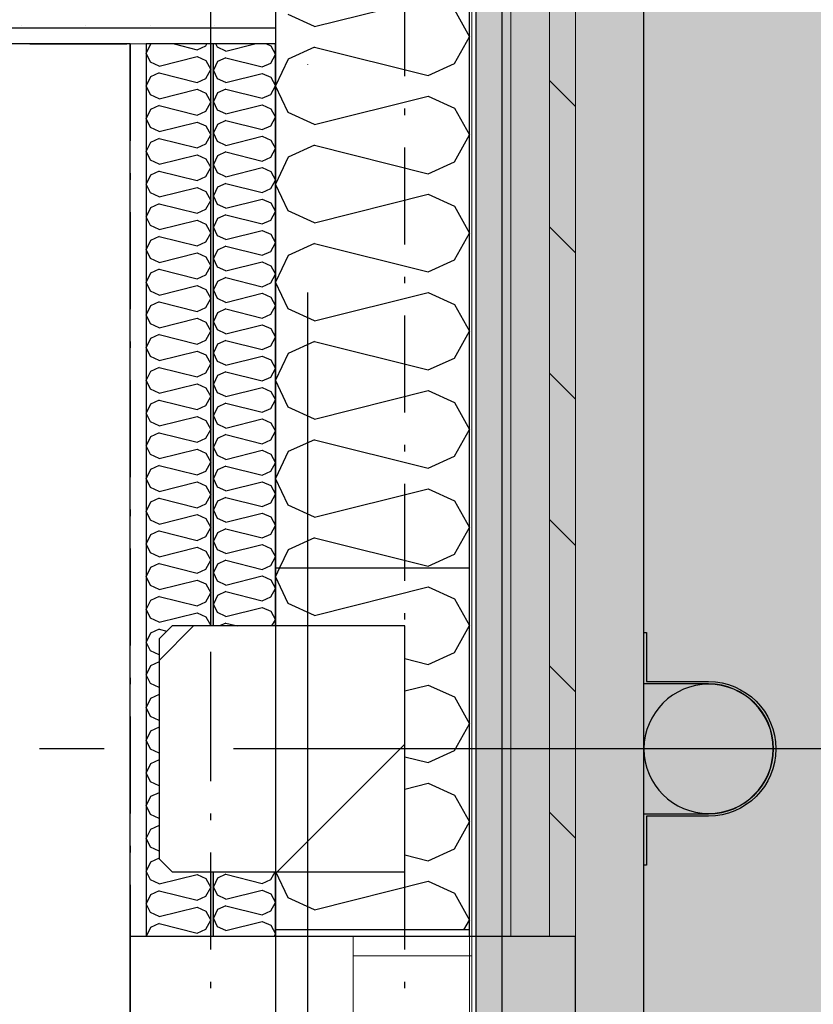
# Model space of a CAD drawing. Header units: millimetres. Extents: x -173281 to 144469, y -85977 to 83288.
# Tile 168 of 256: x -61676 to -61062, y -35614 to -34853. Entities that reach past the tile are written whole.
import ezdxf
from ezdxf.enums import TextEntityAlignment as Align

# ---------------------------------------------------------------- set-up
doc = ezdxf.new("R2010")
doc.units = ezdxf.units.MM
doc.header["$LTSCALE"] = 0.5
doc.header["$MEASUREMENT"] = 0
for name, pattern in [('Akselinje', [1500, 1000, -200, 100, -200]), ('Over snittplan', [260, 150, -50, 10, -50]), ('PLINE', [0]), ('Prikk & stiplet', [1340.555525, 705.555534, -352.777767, 0, -282.222223])]:
    doc.linetypes.add(name, pattern=pattern)
for name, color, linetype in [('222- Søyler', 7, 'Continuous'), ('222- Søyler  (Skravur)', 7, 'Continuous'), ('223- Bjelker', 7, 'Continuous'), ('232- Ikke-bærende yttervegger', 7, 'Continuous'), ('232- Ikke-bærende yttervegger (Skravur)', 7, 'Continuous'), ('232- Ikke-bærende yttervegger (Skravur)(Nye konstruksjoner)', 7, 'Continuous'), ('232- Ikke-bærende yttervegger(Nye konstruksjoner)', 7, 'Continuous'), ('235- Utvendig kledning og overflate (Skravur)(Nye konstruksjoner)', 7, 'Continuous'), ('24-- Innervegger (Skravur)(Nye konstruksjoner)', 7, 'Continuous'), ('24-- Innervegger(Nye konstruksjoner)', 7, 'Continuous'), ('244- Vinduer_ dører_ foldevegger(Nye konstruksjoner)', 7, 'Continuous'), ('252- Gulv på grunn_ bunnplate', 7, 'Continuous'), ('256- Faste himlinger og overflatebehandling(Nye konstruksjoner)', 7, 'Continuous'), ('265- Gesimser_ takrenner og nedløp(Nye konstruksjoner)', 7, 'Continuous'), ('82-- Modullinjer', 7, 'Continuous'), ('862- M___Nettoareal(Nye konstruksjoner)', 7, 'Continuous'), ('862- M___Nettoareal(Polylinje)(Nye konstruksjoner)', 7, 'Continuous'), ('862- M___Nettoareal(Tekst)(Nye konstruksjoner)', 7, 'Continuous')]:
    doc.layers.add(name, color=color, linetype=linetype)
for name, color, linetype, lineweight in [('234- Vinduer_ dører_ porter(Nye konstruksjoner)', 7, 'Continuous', 0), ('235- Utvendig kledning og overflate(Nye konstruksjoner)', 7, 'Continuous', 0), ('236- Innvendig kledning og overflate(Nye konstruksjoner)', 7, 'Continuous', 0)]:
    doc.layers.add(name, color=color, linetype=linetype, lineweight=lineweight)
doc.styles.add('GENERATED_STYLE_1', font='arial.ttf')
doc.styles.add('GENERATED_STYLE_2', font='arial.ttf')
pattern_1 = [(180, (0, 0), (0, 86.60254), [0, -50]), (180, (-25, -43.3), (0, 86.60254), [0, -50])]

# ---------------------------------------------------------------- blocks, each defined once
blk = doc.blocks.new('Kontor__A-130_13', base_point=(-62324.32, -35418.94))
at = {"layer": '862- M___Nettoareal(Polylinje)(Nye konstruksjoner)', "linetype": 'PLINE', "flags": 128}
blk.add_lwpolyline([(-65073.16, -34871.93), (-65073.16, -36891.93), (-61590.66, -36891.93), (-61590.66, -34871.93)], close=True, dxfattribs=at)
at = {"layer": '862- M___Nettoareal(Tekst)(Nye konstruksjoner)', "style": 'GENERATED_STYLE_1'}
for tag, height, p in [('DUMMY_863', 150, (-64095.28, -35676.96)), ('DUMMY_862', 150, (-64331, -35997.19)), ('zoneNameLine2', 150, (-64095.28, -36694.72)), ('ROOM_NAME', 150, (-64331, -36694.72)), ('DUMMY_861', 100, (-64488.14, -36294.48)), ('ROOM_NUMBER', 100, (-64488.14, -36683.29)), ('DUMMY_864', 100, (-63859.57, -36660.44))]:
    blk.add_attdef(tag, text='', height=height, rotation=90, dxfattribs=at).set_placement(p, align=Align.TOP_LEFT)
blk = doc.blocks.new('*X408')
at = {"layer": '232- Ikke-bærende yttervegger (Skravur)', "linetype": 'PLINE'}
for p, q in [((-61474.94, -35276.93), (-61478.16, -35283.72)), ((-61468.35, -35304.45), (-61478.16, -35283.72)), ((-61448.03, -35313.69), (-61360.04, -35291.69)), ((-61360.04, -35291.69), (-61339.72, -35300.94)), ((-61448.03, -35313.69), (-61468.35, -35304.45)), ((-61339.72, -35300.94), (-61328.16, -35321.66)), ((-61339.72, -35342.39), (-61328.16, -35321.66)), ((-61360.04, -35351.63), (-61339.72, -35342.39)), ((-61378.16, -35347.1), (-61360.04, -35351.63)), ((-61378.16, -35372.1), (-61360.04, -35367.57)), ((-61360.04, -35367.57), (-61339.72, -35376.82)), ((-61339.72, -35376.82), (-61328.16, -35397.54)), ((-61339.72, -35418.26), (-61328.16, -35397.54)), ((-61360.04, -35427.51), (-61339.72, -35418.26)), ((-61378.16, -35422.98), (-61360.04, -35427.51)), ((-61378.16, -35447.98), (-61360.04, -35443.45)), ((-61360.04, -35443.45), (-61339.72, -35452.7)), ((-61339.72, -35452.7), (-61328.16, -35473.42)), ((-61339.72, -35494.14), (-61328.16, -35473.42)), ((-61360.04, -35503.39), (-61339.72, -35494.14)), ((-61378.16, -35498.86), (-61360.04, -35503.39)), ((-61468.35, -35532.08), (-61477.89, -35511.93)), ((-61448.03, -35541.33), (-61360.04, -35519.33)), ((-61360.04, -35519.33), (-61339.72, -35528.58)), ((-61448.03, -35541.33), (-61468.35, -35532.08)), ((-61339.72, -35528.58), (-61328.16, -35549.3)), ((-61332.42, -35556.93), (-61328.16, -35549.3))]:
    blk.add_line(p, q, dxfattribs=at)
blk = doc.blocks.new('Vindu[46]')
at = {"layer": '234- Vinduer_ dører_ porter(Nye konstruksjoner)', "linetype": 'PLINE'}
for p, q in [((-61478.16, -36781.93), (-61478.16, -35561.93)), ((-61418.16, -35561.93), (-61418.16, -35576.93)), ((-61328.16, -36781.93), (-61328.16, -35561.93)), ((-61326.16, -35576.93), (-61326.16, -35561.93)), ((-61418.16, -35576.93), (-61418.16, -35632.93)), ((-61418.16, -35576.93), (-61326.16, -35576.93)), ((-61326.16, -35632.93), (-61326.16, -35576.93))]:
    blk.add_line(p, q, dxfattribs=at)
at = {"layer": '244- Vinduer_ dører_ foldevegger(Nye konstruksjoner)', "linetype": 'PLINE'}
for p, q in [((-61328.16, -35561.93), (-61328.16, -35554.93)), ((-61328.16, -35561.93), (-61328.16, -35554.93)), ((-61418.16, -35561.93), (-61478.16, -35561.93)), ((-61328.16, -35561.93), (-61418.16, -35561.93)), ((-61328.16, -35561.93), (-61418.16, -35561.93))]:
    blk.add_line(p, q, dxfattribs=at)
blk = doc.blocks.new('*X775')
at = {"layer": '232- Ikke-bærende yttervegger (Skravur)(Nye konstruksjoner)', "linetype": 'PLINE'}
for p, q in [((-61523.02, -34874.54), (-61524.26, -34871.93)), ((-61516.52, -34877.5), (-61494.24, -34871.93)), ((-61485.13, -34871.93), (-61481.86, -34873.42)), ((-61516.52, -34877.5), (-61523.02, -34874.54)), ((-61481.86, -34873.42), (-61478.16, -34880.05)), ((-61523.02, -34885.56), (-61526.16, -34892.19)), ((-61516.52, -34882.6), (-61523.02, -34885.56)), ((-61516.52, -34882.6), (-61488.36, -34889.64)), ((-61488.36, -34889.64), (-61481.86, -34886.68)), ((-61481.86, -34886.68), (-61478.16, -34880.05)), ((-61523.02, -34898.82), (-61526.16, -34892.19)), ((-61516.52, -34901.78), (-61488.36, -34894.74)), ((-61488.36, -34894.74), (-61481.86, -34897.7)), ((-61516.52, -34901.78), (-61523.02, -34898.82)), ((-61481.86, -34897.7), (-61478.16, -34904.33)), ((-61523.02, -34909.84), (-61526.16, -34916.47)), ((-61516.52, -34906.88), (-61523.02, -34909.84)), ((-61516.52, -34906.88), (-61488.36, -34913.92)), ((-61481.86, -34910.96), (-61478.16, -34904.33)), ((-61523.02, -34923.1), (-61526.16, -34916.47)), ((-61488.36, -34913.92), (-61481.86, -34910.96)), ((-61516.52, -34926.06), (-61523.02, -34923.1)), ((-61516.52, -34926.06), (-61488.36, -34919.02)), ((-61488.36, -34919.02), (-61481.86, -34921.98)), ((-61481.86, -34921.98), (-61478.16, -34928.61)), ((-61516.52, -34931.16), (-61523.02, -34934.12)), ((-61516.52, -34931.16), (-61488.36, -34938.2)), ((-61481.86, -34935.24), (-61478.16, -34928.61)), ((-61523.02, -34934.12), (-61526.16, -34940.75)), ((-61523.02, -34947.38), (-61526.16, -34940.75)), ((-61488.36, -34938.2), (-61481.86, -34935.24)), ((-61516.52, -34950.34), (-61523.02, -34947.38)), ((-61516.52, -34950.34), (-61488.36, -34943.3)), ((-61488.36, -34943.3), (-61481.86, -34946.26)), ((-61481.86, -34946.26), (-61478.16, -34952.89)), ((-61516.52, -34955.44), (-61523.02, -34958.4)), ((-61516.52, -34955.44), (-61488.36, -34962.48)), ((-61481.86, -34959.52), (-61478.16, -34952.89)), ((-61523.02, -34958.4), (-61526.16, -34965.03)), ((-61488.36, -34962.48), (-61481.86, -34959.52)), ((-61523.02, -34971.66), (-61526.16, -34965.03)), ((-61516.52, -34974.62), (-61488.36, -34967.58)), ((-61488.36, -34967.58), (-61481.86, -34970.54)), ((-61481.86, -34970.54), (-61478.16, -34977.17)), ((-61516.52, -34974.62), (-61523.02, -34971.66)), ((-61481.86, -34983.8), (-61478.16, -34977.17)), ((-61523.02, -34982.68), (-61526.16, -34989.31)), ((-61516.52, -34979.72), (-61523.02, -34982.68)), ((-61516.52, -34979.72), (-61488.36, -34986.76)), ((-61488.36, -34986.76), (-61481.86, -34983.8)), ((-61523.02, -34995.94), (-61526.16, -34989.31)), ((-61516.52, -34998.9), (-61488.36, -34991.86)), ((-61488.36, -34991.86), (-61481.86, -34994.82)), ((-61516.52, -34998.9), (-61523.02, -34995.94)), ((-61481.86, -34994.82), (-61478.16, -35001.45)), ((-61481.86, -35008.09), (-61478.16, -35001.45)), ((-61523.02, -35006.96), (-61526.16, -35013.59)), ((-61516.52, -35004), (-61523.02, -35006.96)), ((-61516.52, -35004), (-61488.36, -35011.04)), ((-61488.36, -35011.04), (-61481.86, -35008.09)), ((-61523.02, -35020.23), (-61526.16, -35013.59)), ((-61516.52, -35023.18), (-61488.36, -35016.15)), ((-61488.36, -35016.15), (-61481.86, -35019.1)), ((-61516.52, -35023.18), (-61523.02, -35020.23)), ((-61481.86, -35019.1), (-61478.16, -35025.74)), ((-61523.02, -35031.25), (-61526.16, -35037.88)), ((-61516.52, -35028.29), (-61523.02, -35031.25)), ((-61516.52, -35028.29), (-61488.36, -35035.33)), ((-61481.86, -35032.37), (-61478.16, -35025.74)), ((-61523.02, -35044.51), (-61526.16, -35037.88)), ((-61488.36, -35035.33), (-61481.86, -35032.37)), ((-61516.52, -35047.47), (-61523.02, -35044.51)), ((-61516.52, -35047.47), (-61488.36, -35040.43)), ((-61488.36, -35040.43), (-61481.86, -35043.39)), ((-61481.86, -35043.39), (-61478.16, -35050.02)), ((-61516.52, -35052.57), (-61523.02, -35055.53)), ((-61516.52, -35052.57), (-61488.36, -35059.61)), ((-61481.86, -35056.65), (-61478.16, -35050.02)), ((-61523.02, -35055.53), (-61526.16, -35062.16)), ((-61523.02, -35068.79), (-61526.16, -35062.16)), ((-61488.36, -35059.61), (-61481.86, -35056.65)), ((-61516.52, -35071.75), (-61523.02, -35068.79)), ((-61516.52, -35071.75), (-61488.36, -35064.71)), ((-61488.36, -35064.71), (-61481.86, -35067.67)), ((-61481.86, -35067.67), (-61478.16, -35074.3)), ((-61516.52, -35076.85), (-61523.02, -35079.81)), ((-61516.52, -35076.85), (-61488.36, -35083.89)), ((-61481.86, -35080.93), (-61478.16, -35074.3)), ((-61523.02, -35079.81), (-61526.16, -35086.44)), ((-61488.36, -35083.89), (-61481.86, -35080.93)), ((-61523.02, -35093.07), (-61526.16, -35086.44)), ((-61516.52, -35096.03), (-61488.36, -35088.99)), ((-61488.36, -35088.99), (-61481.86, -35091.95)), ((-61481.86, -35091.95), (-61478.16, -35098.58)), ((-61516.52, -35096.03), (-61523.02, -35093.07)), ((-61481.86, -35105.21), (-61478.16, -35098.58)), ((-61523.02, -35104.09), (-61526.16, -35110.72)), ((-61516.52, -35101.13), (-61523.02, -35104.09)), ((-61516.52, -35101.13), (-61488.36, -35108.17)), ((-61488.36, -35108.17), (-61481.86, -35105.21)), ((-61523.02, -35117.35), (-61526.16, -35110.72)), ((-61516.52, -35120.31), (-61488.36, -35113.27)), ((-61488.36, -35113.27), (-61481.86, -35116.23)), ((-61516.52, -35120.31), (-61523.02, -35117.35)), ((-61481.86, -35116.23), (-61478.16, -35122.86)), ((-61481.86, -35129.49), (-61478.16, -35122.86)), ((-61523.02, -35128.37), (-61526.16, -35135)), ((-61516.52, -35125.41), (-61523.02, -35128.37)), ((-61516.52, -35125.41), (-61488.36, -35132.45)), ((-61488.36, -35132.45), (-61481.86, -35129.49)), ((-61523.02, -35141.63), (-61526.16, -35135)), ((-61516.52, -35144.59), (-61488.36, -35137.55)), ((-61488.36, -35137.55), (-61481.86, -35140.51)), ((-61516.52, -35144.59), (-61523.02, -35141.63)), ((-61481.86, -35140.51), (-61478.16, -35147.14)), ((-61523.02, -35152.65), (-61526.16, -35159.28)), ((-61516.52, -35149.69), (-61523.02, -35152.65)), ((-61516.52, -35149.69), (-61488.36, -35156.73)), ((-61488.36, -35156.73), (-61481.86, -35153.77)), ((-61481.86, -35153.77), (-61478.16, -35147.14)), ((-61523.02, -35165.91), (-61526.16, -35159.28)), ((-61516.52, -35168.87), (-61523.02, -35165.91)), ((-61516.52, -35168.87), (-61488.36, -35161.83)), ((-61488.36, -35161.83), (-61481.86, -35164.79)), ((-61481.86, -35164.79), (-61478.16, -35171.42)), ((-61516.52, -35173.97), (-61523.02, -35176.93)), ((-61516.52, -35173.97), (-61488.36, -35181.01)), ((-61481.86, -35178.05), (-61478.16, -35171.42)), ((-61523.02, -35176.93), (-61526.16, -35183.56)), ((-61523.02, -35190.19), (-61526.16, -35183.56)), ((-61488.36, -35181.01), (-61481.86, -35178.05)), ((-61516.52, -35193.15), (-61523.02, -35190.19)), ((-61516.52, -35193.15), (-61488.36, -35186.11)), ((-61488.36, -35186.11), (-61481.86, -35189.07)), ((-61481.86, -35189.07), (-61478.16, -35195.7)), ((-61516.52, -35198.26), (-61523.02, -35201.21)), ((-61516.52, -35198.26), (-61488.36, -35205.29)), ((-61481.86, -35202.34), (-61478.16, -35195.7)), ((-61523.02, -35201.21), (-61526.16, -35207.85)), ((-61488.36, -35205.29), (-61481.86, -35202.34)), ((-61523.02, -35214.48), (-61526.16, -35207.85)), ((-61516.52, -35217.43), (-61523.02, -35214.48)), ((-61516.52, -35217.43), (-61488.36, -35210.4)), ((-61488.36, -35210.4), (-61481.86, -35213.35)), ((-61481.86, -35213.35), (-61478.16, -35219.99)), ((-61481.86, -35226.62), (-61478.16, -35219.99)), ((-61523.02, -35225.5), (-61526.16, -35232.13)), ((-61516.52, -35222.54), (-61523.02, -35225.5)), ((-61516.52, -35222.54), (-61488.36, -35229.58)), ((-61488.36, -35229.58), (-61481.86, -35226.62)), ((-61523.02, -35238.76), (-61526.16, -35232.13)), ((-61516.52, -35241.72), (-61488.36, -35234.68)), ((-61488.36, -35234.68), (-61481.86, -35237.64)), ((-61481.86, -35237.64), (-61478.16, -35244.27)), ((-61516.52, -35241.72), (-61523.02, -35238.76)), ((-61481.86, -35250.9), (-61478.16, -35244.27)), ((-61523.02, -35249.78), (-61526.16, -35256.41)), ((-61516.52, -35246.82), (-61523.02, -35249.78)), ((-61516.52, -35246.82), (-61488.36, -35253.86)), ((-61488.36, -35253.86), (-61481.86, -35250.9)), ((-61523.02, -35263.04), (-61526.16, -35256.41)), ((-61516.52, -35266), (-61488.36, -35258.96)), ((-61488.36, -35258.96), (-61481.86, -35261.92)), ((-61516.52, -35266), (-61523.02, -35263.04)), ((-61481.86, -35261.92), (-61478.16, -35268.55)), ((-61523.02, -35274.06), (-61526.16, -35280.69)), ((-61516.52, -35271.1), (-61523.02, -35274.06)), ((-61516.52, -35271.1), (-61488.36, -35278.14)), ((-61488.36, -35278.14), (-61481.86, -35275.18)), ((-61481.86, -35275.18), (-61478.16, -35268.55)), ((-61523.02, -35287.32), (-61526.16, -35280.69)), ((-61516.52, -35290.28), (-61488.36, -35283.24)), ((-61488.36, -35283.24), (-61481.86, -35286.2)), ((-61516.52, -35290.28), (-61523.02, -35287.32)), ((-61481.86, -35286.2), (-61478.16, -35292.83)), ((-61523.02, -35298.34), (-61526.16, -35304.97)), ((-61516.52, -35295.38), (-61523.02, -35298.34)), ((-61516.52, -35295.38), (-61488.36, -35302.42)), ((-61481.86, -35299.46), (-61478.16, -35292.83)), ((-61523.02, -35311.6), (-61526.16, -35304.97)), ((-61488.36, -35302.42), (-61481.86, -35299.46)), ((-61516.52, -35314.56), (-61523.02, -35311.6)), ((-61516.52, -35314.56), (-61488.36, -35307.52)), ((-61488.36, -35307.52), (-61481.86, -35310.48)), ((-61481.86, -35310.48), (-61478.16, -35317.11)), ((-61516.52, -35319.66), (-61521.5, -35321.93)), ((-61516.52, -35319.66), (-61507.45, -35321.93)), ((-61480.85, -35321.93), (-61478.16, -35317.11))]:
    blk.add_line(p, q, dxfattribs=at)
blk = doc.blocks.new('*X776')
at = {"layer": '232- Ikke-bærende yttervegger (Skravur)(Nye konstruksjoner)', "linetype": 'PLINE'}
for p, q in [((-61523.02, -35516.87), (-61526.16, -35523.5)), ((-61516.52, -35513.91), (-61523.02, -35516.87)), ((-61516.52, -35513.91), (-61488.36, -35520.95)), ((-61488.36, -35520.95), (-61481.86, -35517.99)), ((-61481.86, -35517.99), (-61478.48, -35511.93)), ((-61523.02, -35530.13), (-61526.16, -35523.5)), ((-61516.52, -35533.09), (-61488.36, -35526.05)), ((-61488.36, -35526.05), (-61481.86, -35529.01)), ((-61516.52, -35533.09), (-61523.02, -35530.13)), ((-61481.86, -35529.01), (-61478.16, -35535.64)), ((-61523.02, -35541.15), (-61526.16, -35547.78)), ((-61516.52, -35538.19), (-61523.02, -35541.15)), ((-61516.52, -35538.19), (-61488.36, -35545.23)), ((-61481.86, -35542.27), (-61478.16, -35535.64)), ((-61523.02, -35554.41), (-61526.16, -35547.78)), ((-61488.36, -35545.23), (-61481.86, -35542.27)), ((-61516.52, -35557.37), (-61523.02, -35554.41)), ((-61516.52, -35557.37), (-61488.36, -35550.33)), ((-61488.36, -35550.33), (-61481.86, -35553.29)), ((-61481.86, -35553.29), (-61478.16, -35559.92)), ((-61479.28, -35561.93), (-61478.16, -35559.92))]:
    blk.add_line(p, q, dxfattribs=at)
blk = doc.blocks.new('*X778')
at = {"layer": '232- Ikke-bærende yttervegger (Skravur)(Nye konstruksjoner)', "linetype": 'PLINE'}
for p, q in [((-61574.89, -34872.13), (-61578.16, -34879.04)), ((-61574.45, -34871.93), (-61574.89, -34872.13)), ((-61556.59, -34871.93), (-61538.79, -34876.38)), ((-61532.01, -34873.3), (-61531.25, -34871.93)), ((-61574.89, -34885.94), (-61578.16, -34879.04)), ((-61538.79, -34876.38), (-61532.01, -34873.3)), ((-61568.12, -34889.03), (-61574.89, -34885.94)), ((-61568.12, -34889.03), (-61538.79, -34881.69)), ((-61538.79, -34881.69), (-61532.01, -34884.78)), ((-61532.01, -34884.78), (-61528.16, -34891.68)), ((-61568.12, -34894.34), (-61574.89, -34897.42)), ((-61568.12, -34894.34), (-61538.79, -34901.67)), ((-61532.01, -34898.59), (-61528.16, -34891.68)), ((-61574.89, -34897.42), (-61578.16, -34904.33)), ((-61538.79, -34901.67), (-61532.01, -34898.59)), ((-61574.89, -34911.24), (-61578.16, -34904.33)), ((-61568.12, -34914.32), (-61538.79, -34906.99)), ((-61538.79, -34906.99), (-61532.01, -34910.07)), ((-61532.01, -34910.07), (-61528.16, -34916.98)), ((-61568.12, -34914.32), (-61574.89, -34911.24)), ((-61532.01, -34923.88), (-61528.16, -34916.98)), ((-61574.89, -34922.71), (-61578.16, -34929.62)), ((-61568.12, -34919.63), (-61574.89, -34922.71)), ((-61568.12, -34919.63), (-61538.79, -34926.97)), ((-61538.79, -34926.97), (-61532.01, -34923.88)), ((-61574.89, -34936.53), (-61578.16, -34929.62)), ((-61568.12, -34939.61), (-61538.79, -34932.28)), ((-61538.79, -34932.28), (-61532.01, -34935.36)), ((-61568.12, -34939.61), (-61574.89, -34936.53)), ((-61532.01, -34935.36), (-61528.16, -34942.27)), ((-61574.89, -34948.01), (-61578.16, -34954.92)), ((-61568.12, -34944.93), (-61574.89, -34948.01)), ((-61568.12, -34944.93), (-61538.79, -34952.26)), ((-61532.01, -34949.18), (-61528.16, -34942.27)), ((-61574.89, -34961.82), (-61578.16, -34954.92)), ((-61538.79, -34952.26), (-61532.01, -34949.18)), ((-61568.12, -34964.9), (-61574.89, -34961.82)), ((-61568.12, -34964.9), (-61538.79, -34957.57)), ((-61538.79, -34957.57), (-61532.01, -34960.65)), ((-61532.01, -34960.65), (-61528.16, -34967.56)), ((-61568.12, -34970.22), (-61574.89, -34973.3)), ((-61568.12, -34970.22), (-61538.79, -34977.55)), ((-61532.01, -34974.47), (-61528.16, -34967.56)), ((-61574.89, -34973.3), (-61578.16, -34980.21)), ((-61538.79, -34977.55), (-61532.01, -34974.47)), ((-61574.89, -34987.12), (-61578.16, -34980.21)), ((-61568.12, -34990.2), (-61538.79, -34982.87)), ((-61538.79, -34982.87), (-61532.01, -34985.95)), ((-61532.01, -34985.95), (-61528.16, -34992.85)), ((-61568.12, -34990.2), (-61574.89, -34987.12)), ((-61532.01, -34999.76), (-61528.16, -34992.85)), ((-61574.89, -34998.59), (-61578.16, -35005.5)), ((-61568.12, -34995.51), (-61574.89, -34998.59)), ((-61568.12, -34995.51), (-61538.79, -35002.84)), ((-61538.79, -35002.84), (-61532.01, -34999.76)), ((-61574.89, -35012.41), (-61578.16, -35005.5)), ((-61568.12, -35015.49), (-61538.79, -35008.16)), ((-61538.79, -35008.16), (-61532.01, -35011.24)), ((-61568.12, -35015.49), (-61574.89, -35012.41)), ((-61532.01, -35011.24), (-61528.16, -35018.15)), ((-61574.89, -35023.89), (-61578.16, -35030.79)), ((-61568.12, -35020.8), (-61574.89, -35023.89)), ((-61568.12, -35020.8), (-61538.79, -35028.14)), ((-61532.01, -35025.05), (-61528.16, -35018.15)), ((-61574.89, -35037.7), (-61578.16, -35030.79)), ((-61538.79, -35028.14), (-61532.01, -35025.05)), ((-61568.12, -35040.78), (-61574.89, -35037.7)), ((-61568.12, -35040.78), (-61538.79, -35033.45)), ((-61538.79, -35033.45), (-61532.01, -35036.53)), ((-61532.01, -35036.53), (-61528.16, -35043.44)), ((-61568.12, -35046.1), (-61574.89, -35049.18)), ((-61568.12, -35046.1), (-61538.79, -35053.43)), ((-61532.01, -35050.35), (-61528.16, -35043.44)), ((-61574.89, -35049.18), (-61578.16, -35056.09)), ((-61538.79, -35053.43), (-61532.01, -35050.35)), ((-61574.89, -35062.99), (-61578.16, -35056.09)), ((-61568.12, -35066.08), (-61538.79, -35058.74)), ((-61538.79, -35058.74), (-61532.01, -35061.83)), ((-61532.01, -35061.83), (-61528.16, -35068.73)), ((-61568.12, -35066.08), (-61574.89, -35062.99)), ((-61532.01, -35075.64), (-61528.16, -35068.73)), ((-61574.89, -35074.47), (-61578.16, -35081.38)), ((-61568.12, -35071.39), (-61574.89, -35074.47)), ((-61568.12, -35071.39), (-61538.79, -35078.72)), ((-61538.79, -35078.72), (-61532.01, -35075.64)), ((-61574.89, -35088.29), (-61578.16, -35081.38)), ((-61568.12, -35091.37), (-61538.79, -35084.04)), ((-61538.79, -35084.04), (-61532.01, -35087.12)), ((-61568.12, -35091.37), (-61574.89, -35088.29)), ((-61532.01, -35087.12), (-61528.16, -35094.03)), ((-61574.89, -35099.77), (-61578.16, -35106.67)), ((-61568.12, -35096.68), (-61574.89, -35099.77)), ((-61568.12, -35096.68), (-61538.79, -35104.02)), ((-61532.01, -35100.93), (-61528.16, -35094.03)), ((-61574.89, -35113.58), (-61578.16, -35106.67)), ((-61538.79, -35104.02), (-61532.01, -35100.93)), ((-61568.12, -35116.66), (-61574.89, -35113.58)), ((-61568.12, -35116.66), (-61538.79, -35109.33)), ((-61538.79, -35109.33), (-61532.01, -35112.41)), ((-61532.01, -35112.41), (-61528.16, -35119.32)), ((-61568.12, -35121.98), (-61574.89, -35125.06)), ((-61568.12, -35121.98), (-61538.79, -35129.31)), ((-61532.01, -35126.23), (-61528.16, -35119.32)), ((-61574.89, -35125.06), (-61578.16, -35131.97)), ((-61538.79, -35129.31), (-61532.01, -35126.23)), ((-61574.89, -35138.87), (-61578.16, -35131.97)), ((-61568.12, -35141.96), (-61538.79, -35134.62)), ((-61538.79, -35134.62), (-61532.01, -35137.71)), ((-61532.01, -35137.71), (-61528.16, -35144.61)), ((-61568.12, -35141.96), (-61574.89, -35138.87)), ((-61532.01, -35151.52), (-61528.16, -35144.61)), ((-61574.89, -35150.35), (-61578.16, -35157.26)), ((-61568.12, -35147.27), (-61574.89, -35150.35)), ((-61568.12, -35147.27), (-61538.79, -35154.6)), ((-61538.79, -35154.6), (-61532.01, -35151.52)), ((-61574.89, -35164.17), (-61578.16, -35157.26)), ((-61568.12, -35167.25), (-61538.79, -35159.92)), ((-61538.79, -35159.92), (-61532.01, -35163)), ((-61568.12, -35167.25), (-61574.89, -35164.17)), ((-61532.01, -35163), (-61528.16, -35169.91)), ((-61574.89, -35175.64), (-61578.16, -35182.55)), ((-61568.12, -35172.56), (-61574.89, -35175.64)), ((-61568.12, -35172.56), (-61538.79, -35179.9)), ((-61532.01, -35176.81), (-61528.16, -35169.91)), ((-61574.89, -35189.46), (-61578.16, -35182.55)), ((-61538.79, -35179.9), (-61532.01, -35176.81)), ((-61568.12, -35192.54), (-61574.89, -35189.46)), ((-61568.12, -35192.54), (-61538.79, -35185.21)), ((-61538.79, -35185.21), (-61532.01, -35188.29)), ((-61532.01, -35188.29), (-61528.16, -35195.2)), ((-61568.12, -35197.86), (-61574.89, -35200.94)), ((-61568.12, -35197.86), (-61538.79, -35205.19)), ((-61532.01, -35202.11), (-61528.16, -35195.2)), ((-61574.89, -35200.94), (-61578.16, -35207.85)), ((-61538.79, -35205.19), (-61532.01, -35202.11)), ((-61574.89, -35214.75), (-61578.16, -35207.85)), ((-61568.12, -35217.83), (-61574.89, -35214.75)), ((-61568.12, -35217.83), (-61538.79, -35210.5)), ((-61538.79, -35210.5), (-61532.01, -35213.58)), ((-61532.01, -35213.58), (-61528.16, -35220.49)), ((-61532.01, -35227.4), (-61528.16, -35220.49)), ((-61574.89, -35226.23), (-61578.16, -35233.14)), ((-61568.12, -35223.15), (-61574.89, -35226.23)), ((-61568.12, -35223.15), (-61538.79, -35230.48)), ((-61538.79, -35230.48), (-61532.01, -35227.4)), ((-61574.89, -35240.05), (-61578.16, -35233.14)), ((-61568.12, -35243.13), (-61538.79, -35235.8)), ((-61538.79, -35235.8), (-61532.01, -35238.88)), ((-61568.12, -35243.13), (-61574.89, -35240.05)), ((-61532.01, -35238.88), (-61528.16, -35245.78)), ((-61574.89, -35251.52), (-61578.16, -35258.43)), ((-61568.12, -35248.44), (-61574.89, -35251.52)), ((-61568.12, -35248.44), (-61538.79, -35255.77)), ((-61538.79, -35255.77), (-61532.01, -35252.69)), ((-61532.01, -35252.69), (-61528.16, -35245.78)), ((-61574.89, -35265.34), (-61578.16, -35258.43)), ((-61568.12, -35268.42), (-61574.89, -35265.34)), ((-61568.12, -35268.42), (-61538.79, -35261.09)), ((-61538.79, -35261.09), (-61532.01, -35264.17)), ((-61532.01, -35264.17), (-61528.16, -35271.08)), ((-61568.12, -35273.73), (-61574.89, -35276.82)), ((-61568.12, -35273.73), (-61538.79, -35281.07)), ((-61532.01, -35277.98), (-61528.16, -35271.08)), ((-61574.89, -35276.82), (-61578.16, -35283.72)), ((-61538.79, -35281.07), (-61532.01, -35277.98)), ((-61574.89, -35290.63), (-61578.16, -35283.72)), ((-61568.12, -35293.71), (-61574.89, -35290.63)), ((-61568.12, -35293.71), (-61538.79, -35286.38)), ((-61538.79, -35286.38), (-61532.01, -35289.46)), ((-61532.01, -35289.46), (-61528.16, -35296.37)), ((-61532.01, -35303.28), (-61528.16, -35296.37)), ((-61574.89, -35302.11), (-61578.16, -35309.02)), ((-61568.12, -35299.03), (-61574.89, -35302.11)), ((-61568.12, -35299.03), (-61538.79, -35306.36)), ((-61538.79, -35306.36), (-61532.01, -35303.28)), ((-61574.89, -35315.92), (-61578.16, -35309.02)), ((-61568.12, -35319.01), (-61538.79, -35311.67)), ((-61538.79, -35311.67), (-61532.01, -35314.76)), ((-61568.12, -35319.01), (-61574.89, -35315.92)), ((-61532.01, -35314.76), (-61528.16, -35321.66)), ((-61574.89, -35327.4), (-61578.16, -35334.31)), ((-61568.12, -35324.32), (-61574.89, -35327.4)), ((-61568.12, -35324.32), (-61562.07, -35325.83)), ((-61528.31, -35321.93), (-61528.16, -35321.66)), ((-61574.89, -35341.22), (-61578.16, -35334.31)), ((-61568.16, -35344.28), (-61574.89, -35341.22)), ((-61568.16, -35349.63), (-61574.89, -35352.7)), ((-61574.89, -35352.7), (-61578.16, -35359.6)), ((-61574.89, -35366.51), (-61578.16, -35359.6)), ((-61568.16, -35369.57), (-61574.89, -35366.51)), ((-61574.89, -35377.99), (-61578.16, -35384.9)), ((-61568.16, -35374.93), (-61574.89, -35377.99)), ((-61574.89, -35391.8), (-61578.16, -35384.9)), ((-61568.16, -35394.87), (-61574.89, -35391.8)), ((-61574.89, -35403.28), (-61578.16, -35410.19)), ((-61568.16, -35400.22), (-61574.89, -35403.28)), ((-61574.89, -35417.1), (-61578.16, -35410.19)), ((-61568.16, -35420.16), (-61574.89, -35417.1)), ((-61568.16, -35425.51), (-61574.89, -35428.57)), ((-61574.89, -35428.57), (-61578.16, -35435.48)), ((-61574.89, -35442.39), (-61578.16, -35435.48)), ((-61568.16, -35445.45), (-61574.89, -35442.39)), ((-61568.16, -35450.8), (-61574.89, -35453.87)), ((-61574.89, -35453.87), (-61578.16, -35460.77)), ((-61574.89, -35467.68), (-61578.16, -35460.77)), ((-61568.16, -35470.75), (-61574.89, -35467.68)), ((-61574.89, -35479.16), (-61578.16, -35486.07)), ((-61568.16, -35476.1), (-61574.89, -35479.16)), ((-61574.89, -35492.98), (-61578.16, -35486.07)), ((-61568.16, -35496.04), (-61574.89, -35492.98)), ((-61568.16, -35501.39), (-61574.89, -35504.45)), ((-61574.89, -35504.45), (-61578.16, -35511.36)), ((-61574.89, -35518.27), (-61578.16, -35511.36)), ((-61568.12, -35521.35), (-61574.89, -35518.27)), ((-61568.12, -35521.35), (-61538.79, -35514.02)), ((-61538.79, -35514.02), (-61532.01, -35517.1)), ((-61532.01, -35517.1), (-61528.16, -35524.01)), ((-61568.12, -35526.66), (-61574.89, -35529.75)), ((-61568.12, -35526.66), (-61538.79, -35534)), ((-61532.01, -35530.91), (-61528.16, -35524.01)), ((-61574.89, -35529.75), (-61578.16, -35536.65)), ((-61538.79, -35534), (-61532.01, -35530.91)), ((-61574.89, -35543.56), (-61578.16, -35536.65)), ((-61568.12, -35546.64), (-61538.79, -35539.31)), ((-61538.79, -35539.31), (-61532.01, -35542.39)), ((-61568.12, -35546.64), (-61574.89, -35543.56)), ((-61532.01, -35542.39), (-61528.16, -35549.3)), ((-61532.01, -35556.21), (-61528.16, -35549.3)), ((-61574.89, -35555.04), (-61578.16, -35561.93)), ((-61568.12, -35551.96), (-61574.89, -35555.04)), ((-61568.12, -35551.96), (-61538.79, -35559.29)), ((-61538.79, -35559.29), (-61532.01, -35556.21))]:
    blk.add_line(p, q, dxfattribs=at)
blk = doc.blocks.new('*X1134')
at = {"layer": '232- Ikke-bærende yttervegger (Skravur)(Nye konstruksjoner)', "linetype": 'PLINE'}
for p, q in [((-61448.03, -34858.42), (-61360.04, -34836.42)), ((-61448.03, -34858.42), (-61468.35, -34849.17)), ((-61339.72, -34845.67), (-61328.16, -34866.39)), ((-61339.72, -34887.11), (-61328.16, -34866.39)), ((-61448.03, -34874.36), (-61468.35, -34883.61)), ((-61448.03, -34874.36), (-61360.04, -34896.36)), ((-61468.35, -34883.61), (-61478.16, -34904.33)), ((-61360.04, -34896.36), (-61339.72, -34887.11)), ((-61468.35, -34925.05), (-61478.16, -34904.33)), ((-61448.03, -34934.3), (-61360.04, -34912.3)), ((-61360.04, -34912.3), (-61339.72, -34921.55)), ((-61448.03, -34934.3), (-61468.35, -34925.05)), ((-61339.72, -34921.55), (-61328.16, -34942.27)), ((-61339.72, -34962.99), (-61328.16, -34942.27)), ((-61448.03, -34950.24), (-61468.35, -34959.49)), ((-61448.03, -34950.24), (-61360.04, -34972.24)), ((-61468.35, -34959.49), (-61478.16, -34980.21)), ((-61360.04, -34972.24), (-61339.72, -34962.99)), ((-61468.35, -35000.93), (-61478.16, -34980.21)), ((-61448.03, -35010.18), (-61360.04, -34988.18)), ((-61360.04, -34988.18), (-61339.72, -34997.43)), ((-61448.03, -35010.18), (-61468.35, -35000.93)), ((-61339.72, -34997.43), (-61328.16, -35018.15)), ((-61339.72, -35038.87), (-61328.16, -35018.15)), ((-61448.03, -35026.12), (-61468.35, -35035.37)), ((-61448.03, -35026.12), (-61360.04, -35048.12)), ((-61468.35, -35035.37), (-61478.16, -35056.09)), ((-61360.04, -35048.12), (-61339.72, -35038.87)), ((-61468.35, -35076.81), (-61478.16, -35056.09)), ((-61448.03, -35086.06), (-61360.04, -35064.06)), ((-61360.04, -35064.06), (-61339.72, -35073.3)), ((-61448.03, -35086.06), (-61468.35, -35076.81)), ((-61339.72, -35073.3), (-61328.16, -35094.03)), ((-61339.72, -35114.75), (-61328.16, -35094.03)), ((-61448.03, -35102), (-61468.35, -35111.24)), ((-61448.03, -35102), (-61360.04, -35124)), ((-61468.35, -35111.24), (-61478.16, -35131.97)), ((-61360.04, -35124), (-61339.72, -35114.75)), ((-61468.35, -35152.69), (-61478.16, -35131.97)), ((-61448.03, -35161.93), (-61360.04, -35139.94)), ((-61360.04, -35139.94), (-61339.72, -35149.18)), ((-61448.03, -35161.93), (-61468.35, -35152.69)), ((-61339.72, -35149.18), (-61328.16, -35169.91)), ((-61339.72, -35190.63), (-61328.16, -35169.91)), ((-61448.03, -35177.88), (-61468.35, -35187.12)), ((-61448.03, -35177.88), (-61360.04, -35199.87)), ((-61468.35, -35187.12), (-61478.16, -35207.85)), ((-61360.04, -35199.87), (-61339.72, -35190.63)), ((-61468.35, -35228.57), (-61478.16, -35207.85)), ((-61448.03, -35237.81), (-61360.04, -35215.82)), ((-61360.04, -35215.82), (-61339.72, -35225.06)), ((-61448.03, -35237.81), (-61468.35, -35228.57)), ((-61339.72, -35225.06), (-61328.16, -35245.78)), ((-61339.72, -35266.51), (-61328.16, -35245.78)), ((-61448.03, -35253.76), (-61468.35, -35263)), ((-61448.03, -35253.76), (-61360.04, -35275.75)), ((-61468.35, -35263), (-61474.94, -35276.93)), ((-61360.04, -35275.75), (-61339.72, -35266.51))]:
    blk.add_line(p, q, dxfattribs=at)
blk = doc.blocks.new('Standard grid marker[177]', base_point=(20939.46, -35416.93))
at = {"layer": '82-- Modullinjer', "linetype": 'Akselinje'}
blk.add_line((20739.46, -35416.93), (-81321.28, -35416.93), dxfattribs=at)
at = {"layer": '82-- Modullinjer', "style": 'GENERATED_STYLE_2'}
for tag, p in [('AC_MarkerText_1_1', (-81898.78, -35456.93)), ('AC_MarkerText_1_0', (21061.96, -35456.93))]:
    blk.add_attdef(tag, text='', height=175, rotation=90, dxfattribs=at).set_placement(p, align=Align.TOP_CENTER)
blk = doc.blocks.new('Standard grid marker[180]', base_point=(-61478.16, 26434.41))
at = {"layer": '82-- Modullinjer', "linetype": 'Akselinje'}
blk.add_line((-61478.16, 26234.41), (-61478.16, -50174.43), dxfattribs=at)
at = {"layer": '82-- Modullinjer', "style": 'GENERATED_STYLE_2'}
for tag, p in [('AC_MarkerText_1_0', (-61605.66, 26644.41)), ('AC_MarkerText_1_1', (-61605.66, -50664.43))]:
    blk.add_attdef(tag, text='', height=175, rotation=90, dxfattribs=at).set_placement(p, align=Align.TOP_CENTER)
blk = doc.blocks.new('Nedløp kompleks[309]', base_point=(-61143.16, -35416.93))
at = {"layer": '265- Gesimser_ takrenner og nedløp(Nye konstruksjoner)', "linetype": 'PLINE', "flags": 128}
for points in [[(-61193.16, -35506.93), (-61193.16, -35467.13), (-61143.16, -35467.13, 1), (-61143.16, -35366.73), (-61193.16, -35366.73), (-61193.16, -35326.93), (-61191.16, -35326.93), (-61191.16, -35364.93), (-61143.16, -35364.93, -1), (-61143.16, -35468.93), (-61191.16, -35468.93), (-61191.16, -35506.93)], [(-61193.16, -35506.93), (-61193.16, -35467.13), (-61143.16, -35467.13, 1), (-61143.16, -35366.73), (-61193.16, -35366.73), (-61193.16, -35326.93), (-61191.16, -35326.93), (-61191.16, -35364.93), (-61143.16, -35364.93, -1), (-61143.16, -35468.93), (-61191.16, -35468.93), (-61191.16, -35506.93)], [(-61193.16, -35506.93), (-61193.16, -35467.13), (-61143.16, -35467.13, 1), (-61143.16, -35366.73), (-61193.16, -35366.73), (-61193.16, -35326.93), (-61191.16, -35326.93), (-61191.16, -35364.93), (-61143.16, -35364.93, -1), (-61143.16, -35468.93), (-61191.16, -35468.93), (-61191.16, -35506.93)], [(-61193.16, -35506.93), (-61193.16, -35467.13), (-61143.16, -35467.13, 1), (-61143.16, -35366.73), (-61193.16, -35366.73), (-61193.16, -35326.93), (-61191.16, -35326.93), (-61191.16, -35364.93), (-61143.16, -35364.93, -1), (-61143.16, -35468.93), (-61191.16, -35468.93), (-61191.16, -35506.93)], [(-61193.16, -35506.93), (-61193.16, -35467.13), (-61143.16, -35467.13, 1), (-61143.16, -35366.73), (-61193.16, -35366.73), (-61193.16, -35326.93), (-61191.16, -35326.93), (-61191.16, -35364.93), (-61143.16, -35364.93, -1), (-61143.16, -35468.93), (-61191.16, -35468.93), (-61191.16, -35506.93)], [(-61143.16, -35366.93, 1), (-61143.16, -35466.93, 1)]]:
    blk.add_lwpolyline(points, format="xyb", close=True, dxfattribs=at)

msp = doc.modelspace()

# ---------------------------------------------------------------- hatches: boundary and pattern name
at = {"layer": '222- Søyler  (Skravur)', "linetype": 'Continuous'}
h = msp.add_hatch(dxfattribs=at)
h.set_pattern_fill('Skrålinjer_3', color=256, style=0, pattern_type=2)
h.set_pattern_definition([(45, (0, 0), (-127.2792, 127.2792), [])])
h.paths.add_polyline_path([(-61558.16, -35511.93), (-61378.16, -35511.93), (-61378.16, -35321.93), (-61558.16, -35321.93), (-61568.16, -35331.93), (-61568.16, -35501.93)])
at = {"layer": '232- Ikke-bærende yttervegger (Skravur)(Nye konstruksjoner)', "linetype": 'Continuous'}
h = msp.add_hatch(dxfattribs=at)
h.set_pattern_fill('Gips', color=256, style=0, pattern_type=2)
h.set_pattern_definition([(90, (0, 0), (-86.60254, 0), [0, -50]), (90, (-43.3, 25), (-86.60254, 0), [0, -50])])
h.paths.add_polyline_path([(-61590.66, -34871.93), (-61590.66, -35561.93), (-61578.16, -35561.93), (-61578.16, -34871.93)])
for points in [[(-61528.16, -34871.93), (-61528.16, -35321.93), (-61526.16, -35321.93), (-61526.16, -34871.93)], [(-61528.16, -35561.93), (-61526.16, -35561.93), (-61526.16, -35511.93), (-61528.16, -35511.93)]]:
    msp.add_hatch(color=256, dxfattribs=at).paths.add_polyline_path(points)
at = {"layer": '235- Utvendig kledning og overflate (Skravur)(Nye konstruksjoner)', "linetype": 'Continuous'}
h = msp.add_hatch(dxfattribs=at)
h.set_pattern_fill('Prikker_tett', color=256, style=0, pattern_type=2)
h.set_pattern_definition([(0, (0, 0), (0, 43.30127), [0, -25]), (0, (12.5, 21.65), (0, 43.30127), [0, -25])])
h.paths.add_polyline_path([(-61328.16, -34266.93), (-61328.16, -35561.93), (-61326.16, -35561.93), (-61326.16, -34266.93)])
h = msp.add_hatch(dxfattribs=at)
h.set_pattern_fill('Skrålinjer_2', color=256, style=0, pattern_type=2)
h.set_pattern_definition([(135, (0, 0), (56.56854, 56.56854), [80, 0])])
h.paths.add_polyline_path([(-61266.16, -34266.93), (-61266.16, -35561.93), (-61246.16, -35561.93), (-61246.16, -34266.93)])
at = {"layer": '24-- Innervegger (Skravur)(Nye konstruksjoner)', "linetype": 'Continuous'}
h = msp.add_hatch(dxfattribs=at)
h.set_pattern_fill('Gips', color=256, style=0, pattern_type=2)
h.set_pattern_definition(pattern_1)
h.paths.add_polyline_path([(-65198.16, -34859.43), (-61478.16, -34859.43), (-61478.16, -34846.93), (-65198.16, -34846.93)])
h = msp.add_hatch(dxfattribs=at)
h.set_pattern_fill('Gips', color=256, style=0, pattern_type=2)
h.set_pattern_definition(pattern_1)
h.paths.add_polyline_path([(-65210.66, -34871.93), (-61478.16, -34871.93), (-61478.16, -34859.43), (-65210.66, -34859.43)])
at = {"layer": '256- Faste himlinger og overflatebehandling(Nye konstruksjoner)', "linetype": 'Continuous'}
msp.add_hatch(color=256, dxfattribs=at).paths.add_polyline_path([(-77573.16, -45166.93), (-76163.16, -45166.93), (-76163.16, -46156.93), (-69793.16, -46156.93), (-66143.16, -46186.93), (-60353.16, -46186.93), (-60353.16, -43186.93), (-59123.16, -43186.93), (-59123.16, -36146.93), (-60353.16, -36146.93), (-60353.16, -12056.93), (-61323.16, -12056.93), (-61323.16, -14921.93), (-61193.16, -14921.93), (-61193.16, -15296.93), (-61378.16, -15296.93), (-61378.16, -25536.93), (-61193.16, -25536.93), (-61193.16, -25911.93), (-61323.16, -25911.93), (-61323.16, -37221.93), (-60173.16, -37221.93), (-60173.16, -42061.93), (-61323.16, -42061.93), (-61323.16, -43961.93), (-70863.16, -43961.93), (-70863.16, -45161.93), (-75178.16, -45161.93), (-75178.16, -43961.93), (-76398.16, -43961.93), (-76398.16, -44096.93), (-76683.16, -44096.93), (-76683.16, -39207.93), (-77573.16, -39207.93)])

# ---------------------------------------------------------------- linework, layer by layer
at = {"layer": '222- Søyler', "linetype": 'PLINE', "flags": 128}
msp.add_lwpolyline([(-61558.16, -35511.93), (-61378.16, -35511.93), (-61378.16, -35321.93), (-61558.16, -35321.93), (-61568.16, -35331.93), (-61568.16, -35501.93)], close=True, dxfattribs=at)
at = {"layer": '223- Bjelker', "linetype": 'Over snittplan'}
for p, q in [((-61528.16, -35416.93), (-61528.16, -25816.93)), ((-61378.16, -35416.93), (-61378.16, -25816.93)), ((-61528.16, -43761.93), (-61528.16, -35416.93)), ((-61378.16, -43761.93), (-61378.16, -35416.93))]:
    msp.add_line(p, q, dxfattribs=at)
at = {"layer": '223- Bjelker', "linetype": 'Prikk & stiplet'}
for p, q in [((-61453.16, -35416.93), (-61453.16, -25816.93)), ((-61453.16, -43761.93), (-61453.16, -35416.93))]:
    msp.add_line(p, q, dxfattribs=at)
at = {"layer": '232- Ikke-bærende yttervegger', "linetype": 'PLINE'}
msp.add_line((-61328.16, -35556.93), (-61328.16, -35554.93), dxfattribs=at)
at = {"layer": '232- Ikke-bærende yttervegger', "linetype": 'PLINE', "flags": 128}
for points in [[(-61303.16, -25911.93), (-61303.16, -37091.93)], [(-61193.16, -37091.93), (-61193.16, -25911.93)], [(-61478.16, -34266.93), (-61478.16, -35276.93)], [(-61328.16, -35276.93), (-61328.16, -34266.93)], [(-61478.16, -35276.93), (-61328.16, -35276.93)], [(-61478.16, -35276.93), (-61478.16, -35321.93)], [(-61328.16, -35556.93), (-61328.16, -35276.93)], [(-61478.16, -35511.93), (-61478.16, -35556.93)], [(-61478.16, -35556.93), (-61478.16, -35561.93)], [(-61328.16, -35556.93), (-61478.16, -35556.93)], [(-61328.16, -35561.93), (-61328.16, -35556.93)]]:
    msp.add_lwpolyline(points, dxfattribs=at)
at = {"layer": '232- Ikke-bærende yttervegger(Nye konstruksjoner)', "linetype": 'PLINE'}
for p, q in [((-61578.16, -34871.93), (-61578.16, -35561.93)), ((-61528.16, -35321.93), (-61528.16, -34871.93)), ((-61526.16, -35321.93), (-61526.16, -34871.93)), ((-61528.16, -35561.93), (-61528.16, -35511.93)), ((-61526.16, -35561.93), (-61526.16, -35511.93))]:
    msp.add_line(p, q, dxfattribs=at)
at = {"layer": '232- Ikke-bærende yttervegger(Nye konstruksjoner)', "linetype": 'PLINE', "flags": 128}
for points in [[(-61478.16, -34266.93), (-61478.16, -35276.93)], [(-61328.16, -35276.93), (-61328.16, -34266.93)], [(-61528.16, -34871.93), (-61578.16, -34871.93)], [(-61526.16, -34871.93), (-61528.16, -34871.93)], [(-61478.16, -34871.93), (-61526.16, -34871.93)], [(-61478.16, -35321.93), (-61478.16, -34871.93)], [(-61478.16, -35561.93), (-61478.16, -35511.93)], [(-61590.66, -35561.93), (-61590.66, -36781.93)], [(-61578.16, -35561.93), (-61590.66, -35561.93)], [(-61528.16, -35561.93), (-61578.16, -35561.93)], [(-61526.16, -35561.93), (-61528.16, -35561.93)], [(-61478.16, -35561.93), (-61526.16, -35561.93)], [(-61328.16, -35561.93), (-61478.16, -35561.93)], [(-61326.16, -35561.93), (-61328.16, -35561.93)], [(-61296.16, -35561.93), (-61326.16, -35561.93)], [(-61266.16, -35561.93), (-61296.16, -35561.93)], [(-61246.16, -35561.93), (-61266.16, -35561.93)], [(-61246.16, -36781.93), (-61246.16, -35561.93)]]:
    msp.add_lwpolyline(points, dxfattribs=at)
at = {"layer": '235- Utvendig kledning og overflate(Nye konstruksjoner)', "linetype": 'PLINE'}
for p, q in [((-61326.16, -34266.93), (-61326.16, -35561.93)), ((-61296.16, -35561.93), (-61296.16, -34266.93)), ((-61266.16, -35561.93), (-61266.16, -34266.93))]:
    msp.add_line(p, q, dxfattribs=at)
at = {"layer": '235- Utvendig kledning og overflate(Nye konstruksjoner)', "linetype": 'PLINE', "flags": 128}
for points in [[(-61328.16, -34266.93), (-61328.16, -35561.93)], [(-61246.16, -35561.93), (-61246.16, -34266.93)]]:
    msp.add_lwpolyline(points, dxfattribs=at)
at = {"layer": '236- Innvendig kledning og overflate(Nye konstruksjoner)', "linetype": 'PLINE', "flags": 128}
for points in [[(-61478.16, -34846.93), (-61478.16, -34859.43)], [(-61478.16, -34859.43), (-61478.16, -34871.93)], [(-65210.66, -34871.93), (-61478.16, -34871.93)], [(-61578.16, -34871.93), (-61590.66, -34871.93)], [(-61590.66, -34871.93), (-61590.66, -35561.93)]]:
    msp.add_lwpolyline(points, dxfattribs=at)
at = {"layer": '24-- Innervegger(Nye konstruksjoner)', "linetype": 'PLINE'}
msp.add_line((-65198.16, -34859.43), (-61478.16, -34859.43), dxfattribs=at)
at = {"layer": '252- Gulv på grunn_ bunnplate', "linetype": 'PLINE', "flags": 128}
msp.add_lwpolyline([(-77653.66, -28236.43), (-76468.16, -28236.43), (-76468.16, -25956.93), (-68648.16, -25956.93), (-68648.16, -14971.93), (-68648.16, -14846.93), (-70768.16, -14846.93), (-70768.16, -11941.93), (-75053.66, -11941.93), (-75053.66, 2273.07), (-74818.16, 2273.07), (-74818.16, 4673.07), (-63042.66, 4673.07), (-63042.66, 2373.07), (-61492.66, 2373.07), (-61492.66, -15001.93), (-65023.16, -15001.93), (-65023.16, -14971.93), (-65037.66, -14971.93), (-65037.66, -25831.93), (-61478.16, -25831.93), (-61478.16, -37386.43), (-60337.66, -37386.43), (-60337.66, -41897.43), (-61487.66, -41897.43), (-61487.66, -43697.43), (-63278.16, -43697.43), (-63278.16, -41936.93), (-63428.16, -41936.93), (-63428.16, -43701.93), (-65168.16, -43701.93), (-65168.16, -43797.43), (-71027.66, -43797.43), (-71027.66, -44997.43), (-75013.66, -44997.43), (-75013.66, -43797.43), (-76238.16, -43797.43), (-76238.16, -38801.93), (-77653.66, -38801.93)], close=True, dxfattribs=at)
at = {"layer": '256- Faste himlinger og overflatebehandling(Nye konstruksjoner)', "linetype": 'Over snittplan', "flags": 128}
msp.add_lwpolyline([(-77573.16, -45166.93), (-76163.16, -45166.93), (-76163.16, -46156.93), (-69793.16, -46156.93), (-66143.16, -46186.93), (-60353.16, -46186.93), (-60353.16, -43186.93), (-59123.16, -43186.93), (-59123.16, -36146.93), (-60353.16, -36146.93), (-60353.16, -12056.93), (-61323.16, -12056.93), (-61323.16, -14921.93), (-61193.16, -14921.93), (-61193.16, -15296.93), (-61378.16, -15296.93), (-61378.16, -25536.93), (-61193.16, -25536.93), (-61193.16, -25911.93), (-61323.16, -25911.93), (-61323.16, -37221.93), (-60173.16, -37221.93), (-60173.16, -42061.93), (-61323.16, -42061.93), (-61323.16, -43961.93), (-70863.16, -43961.93), (-70863.16, -45161.93), (-75178.16, -45161.93), (-75178.16, -43961.93), (-76398.16, -43961.93), (-76398.16, -44096.93), (-76683.16, -44096.93), (-76683.16, -39207.93), (-77573.16, -39207.93)], close=True, dxfattribs=at)
at = {"layer": '256- Faste himlinger og overflatebehandling(Nye konstruksjoner)', "linetype": 'PLINE', "flags": 128}
msp.add_lwpolyline([(-77573.16, -45166.93), (-76163.16, -45166.93), (-76163.16, -46156.93), (-69793.16, -46156.93), (-66143.16, -46186.93), (-60353.16, -46186.93), (-60353.16, -43186.93), (-59123.16, -43186.93), (-59123.16, -36146.93), (-60353.16, -36146.93), (-60353.16, -12056.93), (-61323.16, -12056.93), (-61323.16, -14921.93), (-61193.16, -14921.93), (-61193.16, -15296.93), (-61378.16, -15296.93), (-61378.16, -25536.93), (-61193.16, -25536.93), (-61193.16, -25911.93), (-61323.16, -25911.93), (-61323.16, -37221.93), (-60173.16, -37221.93), (-60173.16, -42061.93), (-61323.16, -42061.93), (-61323.16, -43961.93), (-70863.16, -43961.93), (-70863.16, -45161.93), (-75178.16, -45161.93), (-75178.16, -43961.93), (-76398.16, -43961.93), (-76398.16, -44096.93), (-76683.16, -44096.93), (-76683.16, -39207.93), (-77573.16, -39207.93)], close=True, dxfattribs=at)
at = {"layer": '256- Faste himlinger og overflatebehandling(Nye konstruksjoner)', "linetype": 'Over snittplan', "flags": 128}
for points in [[(-64138.16, -34871.93), (-61590.66, -34871.93)], [(-61590.66, -34871.93), (-61590.66, -36891.93)]]:
    msp.add_lwpolyline(points, dxfattribs=at)

# ---------------------------------------------------------------- block references
at = {"layer": '232- Ikke-bærende yttervegger'}
msp.add_blockref('*X408', (0, 0), dxfattribs=at)
at = {"layer": '232- Ikke-bærende yttervegger(Nye konstruksjoner)'}
for name in ['*X1134', '*X778', '*X775', '*X776']:
    msp.add_blockref(name, (0, 0), dxfattribs=at)
at = {"layer": '244- Vinduer_ dører_ foldevegger(Nye konstruksjoner)', "linetype": 'PLINE'}
msp.add_blockref('Vindu[46]', (0, 0), dxfattribs=at)
at = {"layer": '265- Gesimser_ takrenner og nedløp(Nye konstruksjoner)', "linetype": 'PLINE'}
msp.add_blockref('Nedløp kompleks[309]', (-61143.16, -35416.93), dxfattribs=at)
at = {"layer": '82-- Modullinjer', "linetype": 'PLINE'}
for name, p in [('Standard grid marker[180]', (-61478.16, 26434.41)), ('Standard grid marker[177]', (20939.46, -35416.93))]:
    msp.add_blockref(name, p, dxfattribs=at)
at = {"layer": '862- M___Nettoareal(Nye konstruksjoner)', "linetype": 'Continuous'}
msp.add_blockref('Kontor__A-130_13', (-62324.32, -35418.94), dxfattribs=at)

doc.saveas('drawing.dxf')
